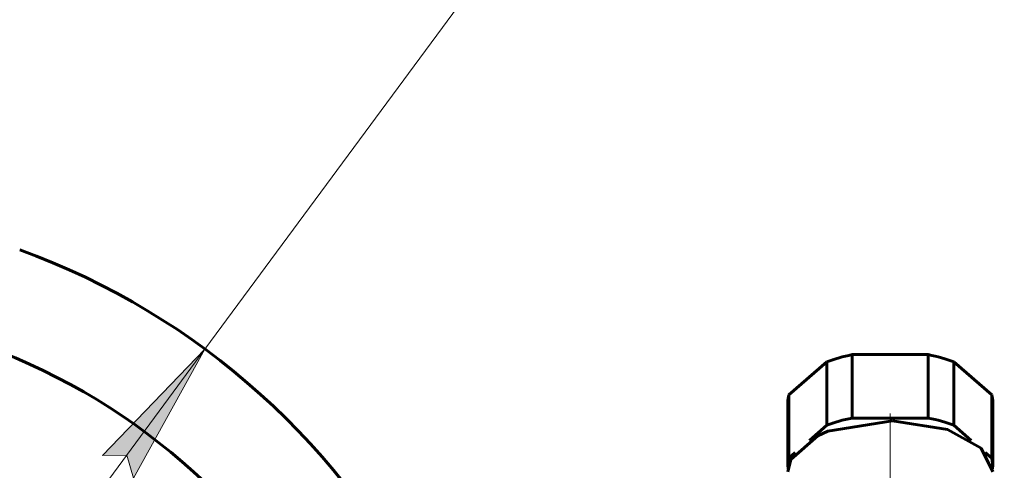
# Model space of a CAD drawing. Header units: millimetres. Extents: x 0 to 297, y 0 to 420.
# Tile 15 of 32: x 105 to 139, y 152 to 168. Entities that reach past the tile are written whole.
import ezdxf

# ---------------------------------------------------------------- set-up
doc = ezdxf.new("R2010")
doc.units = ezdxf.units.MM
for name, pattern in [('K5LT_AXLED', [12, 7.5, -1.5, 1.5, -1.5]), ('K5LT_BASIC', [0]), ('K5LT_THIN', [0])]:
    doc.linetypes.add(name, pattern=pattern)
doc.layers.add('Системный слой', color=7, linetype='Continuous')
doc.layers.add('Системный слой (1)', color=7, linetype='Continuous', true_color=0x6c6c6c)
doc.styles.add('KDIMTEXTSTYLE', font='txt', dxfattribs={"width": 0.96, "oblique": 15, "height": 5})
doc.styles.add('KTEXTSTYLE', font='txt', dxfattribs={"width": 0.96, "height": 5})
doc.dimstyles.new('KDIMSTYLE (0.50)', dxfattribs={"dimtxt": 5, "dimasz": 1, "dimexe": 2, "dimexo": 0, "dimgap": 1, "dimtad": 1, "dimlfac": 2, "dimtxsty": 'KDIMTEXTSTYLE', "dimsah": 1, "dimcen": 0, "dimdle": 1, "dimadec": 0, "dimazin": 0, "dimtfac": 0.667, "dimtmove": 0, "dimatfit": 3, "dimfxl": 1, "dimtvp": 1, "dimtolj": 1, "dimtzin": 0, "dimarcsym": 0})

# ---------------------------------------------------------------- blocks, each defined once
blk = doc.blocks.new('U123')
at = {"layer": 'Системный слой (1)', "color": 143, "linetype": 'K5LT_BASIC', "lineweight": 60, "true_color": 0x33acca}
for p, q in [((131.751, 152.811), (131.715, 152.561)), ((131.715, 152.561), (131.722, 152.453))]:
    blk.add_line(p, q, dxfattribs=at)
blk = doc.blocks.new('U137')
at = {"layer": 'Системный слой (1)', "color": 143, "linetype": 'K5LT_BASIC', "lineweight": 60, "true_color": 0x33acca}
for p, q in [((137.38, 153.936), (137.976, 153.42)), ((138.459, 153.002), (138.679, 152.811))]:
    blk.add_line(p, q, dxfattribs=at)
blk = doc.blocks.new('U153')
at = {"layer": 'Системный слой (1)', "color": 143, "linetype": 'K5LT_BASIC', "lineweight": 60, "true_color": 0x33acca}
for p, q in [((132.455, 153.42), (133.05, 153.936)), ((131.751, 152.811), (131.972, 153.002))]:
    blk.add_line(p, q, dxfattribs=at)
blk = doc.blocks.new('U156')
at = {"layer": 'Системный слой (1)', "color": 143, "linetype": 'K5LT_BASIC', "lineweight": 60, "true_color": 0x33acca}
for p, q in [((138.715, 152.561), (138.679, 152.811)), ((138.709, 152.453), (138.715, 152.561))]:
    blk.add_line(p, q, dxfattribs=at)
blk = doc.blocks.new('U200')
at = {"layer": 'Системный слой (1)', "color": 143, "linetype": 'K5LT_BASIC', "lineweight": 60, "true_color": 0x33acca}
for p, q in [((135.287, 154.094), (133.082, 153.732)), ((137.173, 153.795), (135.287, 154.094)), ((133.082, 153.732), (132.74, 153.582)), ((138.323, 153.15), (137.173, 153.795)), ((132.74, 153.582), (131.822, 152.773)), ((138.715, 152.344), (138.323, 153.15)), ((131.822, 152.773), (131.715, 152.344))]:
    blk.add_line(p, q, dxfattribs=at)
blk = doc.blocks.new('D10')
at = {"layer": 'Системный слой (1)'}
for points in [[(109.371, 152.128), (111.81, 156.542), (108.312, 152.91), (109.138, 152.921)], [(82.12, 116.311), (85.619, 119.943), (84.793, 119.932), (84.56, 120.725)]]:
    blk.add_hatch(color=7, dxfattribs=at).paths.add_polyline_path(points)
at = {"layer": 'Системный слой (1)', "color": 7, "linetype": 'K5LT_THIN', "lineweight": 18, "true_color": 0xffffff}
for p, q in [((111.81, 156.542), (121.515, 169.692)), ((121.515, 169.692), (139.109, 169.692)), ((82.12, 116.311), (111.81, 156.542)), ((108.312, 152.91), (111.81, 156.542)), ((111.81, 156.542), (109.371, 152.128)), ((109.138, 152.921), (108.312, 152.91)), ((109.371, 152.128), (109.138, 152.921)), ((82.12, 116.311), (84.56, 120.725)), ((84.56, 120.725), (84.793, 119.932)), ((85.619, 119.943), (82.12, 116.311)), ((84.793, 119.932), (85.619, 119.943))]:
    blk.add_line(p, q, dxfattribs=at)
blk.add_arc((96.965, 136.426), 25, 228.9919, 25.8419, dxfattribs=at)
blk.add_arc((96.965, 136.426), 25, 228.9919, 25.8419, dxfattribs=at)
blk.add_wipeout([(123.515, 170.692), (123.515, 178.074), (136.566, 178.074), (136.566, 170.692)]).dxf.layer = 'Системный слой (1)'
at = {"layer": 'Системный слой (1)', "color": 7, "char_height": 5, "attachment_point": 1, "style": 'KTEXTSTYLE'}
for s, insert in [('\\fArial|b0|c204|p34;\\H5.0;\\W1.000;\\Q15;\\fGOST Type AU|b0|i0|c204|p34;\\Q15;\\W0.960;⌀', (123.515, 177.28)), ('\\fArial|b0|c204|p34;\\H5.0;\\W1.000;\\Q15;\\fGOST Type AU|b0|i0|c204|p34;\\Q15;\\W0.960;100', (126.823, 177.28))]:
    blk.add_mtext(s, dxfattribs=dict(at, insert=insert))
blk = doc.blocks.new('KDIMARROW_01')
at = {"layer": 'Системный слой'}
blk.add_hatch(color=0, dxfattribs=at).paths.add_polyline_path([(-5, -0.658), (0, 0), (-5, 0.658), (-4.5, 0)])
at = {"layer": 'Системный слой', "color": 0, "linetype": 'K5LT_THIN', "lineweight": 18}
for p, q in [((-4.5, 0), (-5, 0.658)), ((-5, 0.658), (0, 0)), ((0, 0), (-5, -0.658)), ((-5, -0.658), (-4.5, 0))]:
    blk.add_line(p, q, dxfattribs=at)
at = {"layer": 'Системный слой (1)', "color": 0, "linetype": 'K5LT_THIN', "lineweight": 18}
blk.add_line((96.965, 338.873), (96.465, 338.873), dxfattribs=at)

msp = doc.modelspace()

# ---------------------------------------------------------------- linework, layer by layer
at = {"layer": 'Системный слой (1)', "color": 143, "linetype": 'K5LT_BASIC', "lineweight": 60, "true_color": 0x33acca}
for p, q in [((133.0503, 156.101), (131.7512, 154.976)), ((133.0503, 153.9359), (133.0503, 156.101)), ((133.9163, 154.1859), (133.9163, 156.351)), ((136.5144, 156.351), (133.9163, 156.351)), ((136.5144, 154.1859), (136.5144, 156.351)), ((137.3804, 153.9359), (137.3804, 156.101)), ((138.6795, 154.976), (137.3804, 156.101)), ((131.7153, 154.726), (131.7153, 152.5609)), ((131.7512, 152.8109), (131.7512, 154.976)), ((138.6795, 152.8109), (138.6795, 154.976)), ((138.7153, 154.726), (138.7153, 152.5609)), ((133.9163, 154.1859), (136.5144, 154.1859))]:
    msp.add_line(p, q, dxfattribs=at)
at = {"layer": 'Системный слой (1)', "color": 30, "linetype": 'K5LT_AXLED', "lineweight": 18, "true_color": 0xff8000}
msp.add_line((135.2153, 154.3444), (135.2153, 143.4063), dxfattribs=at)
at = {"layer": 'Системный слой (1)', "color": 143, "linetype": 'K5LT_BASIC', "lineweight": 60, "true_color": 0x33acca}
msp.add_circle((96.9653, 136.4264), 21.5, dxfattribs=at)
msp.add_arc((96.9653, 136.4264), 25, 25.84193, 70.08419, dxfattribs=at)
for centre, major_axis, start_param, end_param in [((135.2153, 154.726), (-3.5, 0), -1.1905449, -0.9038495), ((135.2153, 154.726), (-3.5, 0), 4.0454421, 4.332139), ((135.2153, 154.726), (-3.5, 0), 6.1398372, 6.2831853), ((135.2153, 154.726), (3.5, 0), 0, 0.1433481), ((135.2153, 152.5609), (-3.5, 0), -1.1905449, -0.9038495), ((135.2153, 152.5609), (-3.5, 0), 4.0454421, 4.332139)]:
    msp.add_ellipse(centre, major_axis=major_axis, ratio=0.5, start_param=start_param, end_param=end_param, dxfattribs=at)

# ---------------------------------------------------------------- block references
at = {"layer": 'Системный слой (1)'}
for name in ['U200', 'U153', 'U137', 'U123', 'U156']:
    msp.add_blockref(name, (0, 0), dxfattribs=at)

# ---------------------------------------------------------------- next in the draw order: dimensions: what is measured, and where the dimension line sits
at = {"layer": 'Системный слой (1)', "color": 7}
dim = msp.add_diameter_dim_2p(p1=(67.2755, 96.1956), p2=(126.6552, 176.6571), dimstyle='KDIMSTYLE (0.50)', override={"dimtih": 1, "dimtoh": 1, "dimpost": '\\fGOST Type AU|b0|c204|p34;\\H5.0;\\W0.960;\\Q15;<>', "dimblk1": 'KDIMARROW_01', "dimblk2": 'KDIMARROW_01', "dimclrt": 7, "dimtol": 1, "dimtp": 0, "dimtm": 0, "dimtdec": 5, "dimtmove": 1, "dimatfit": 2, "dimtolj": 1}, dxfattribs=at)
dim.commit()
dim.dimension.update_dxf_attribs({"geometry": 'D10', "text_midpoint": (123.5153, 169.6925), "dimtype": 163})

doc.saveas('drawing.dxf')
